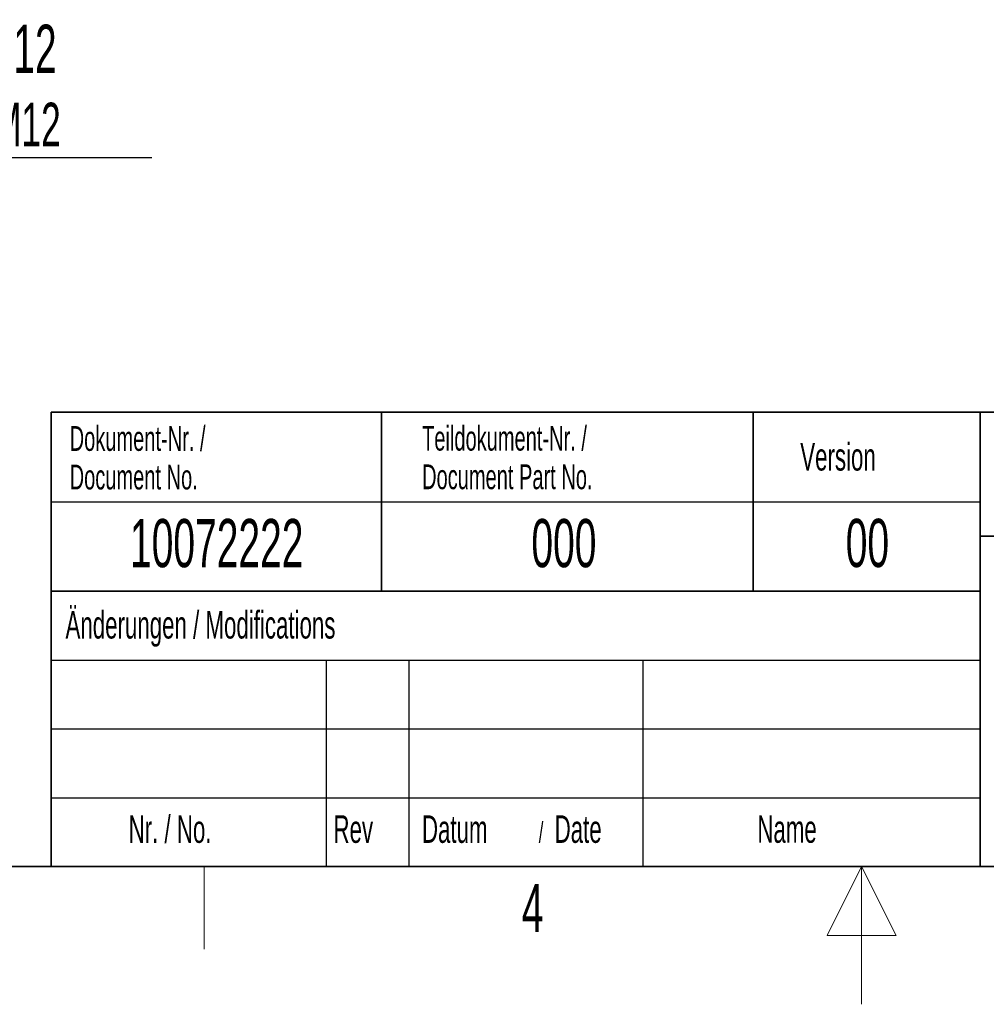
# Model space of a CAD drawing. Header units: millimetres. Extents: x 5 to 418, y 2 to 292.
# Tile 13 of 35: x 156 to 226, y 2 to 74. Entities that reach past the tile are written whole.
import ezdxf

# ---------------------------------------------------------------- set-up
doc = ezdxf.new("R2010")
doc.units = ezdxf.units.MM
doc.layers.add('SLD-0', color=7, linetype='Continuous')
doc.styles.add('SLDTEXTSTYLE0', font='TXT', dxfattribs={"width": 0.605})

# ---------------------------------------------------------------- blocks, each defined once
blk = doc.blocks.new('SW_NOTE_0_2')
at = {"layer": 'SLD-0', "color": 0}
blk.add_line((16.995, 0), (0, 0), dxfattribs=at)
at = {"layer": 'SLD-0', "color": 0, "attachment_point": 1, "style": 'SLDTEXTSTYLE0'}
for s, insert, char_height in [('für M12', (0.49, 9.667), 3.5), ('for M12', (1.681, 4.002), 3.175)]:
    blk.add_mtext(s, dxfattribs=dict(at, insert=insert, char_height=char_height))

msp = doc.modelspace()

# ---------------------------------------------------------------- linework, layer by layer
at = {"layer": 'SLD-0', "lineweight": 35}
for p, q in [((158.1167, 45), (225.6167, 45)), ((158.1167, 45), (158.1167, 32)), ((182.1167, 45), (182.1167, 32)), ((209.1167, 45), (209.1167, 32)), ((225.6167, 45), (225.6167, 32)), ((225.6167, 45), (266.3305, 45)), ((225.6167, 45), (225.6167, 36)), ((225.6167, 36), (266.3305, 36)), ((225.6167, 36), (225.6167, 12)), ((158.1167, 32), (158.1167, 12)), ((158.1167, 32), (225.6167, 32)), ((26, 12), (408, 12)), ((225.6167, 12), (266.3305, 12))]:
    msp.add_line(p, q, dxfattribs=at)
at = {"layer": 'SLD-0'}
for p, q in [((158.1167, 38.5), (225.6167, 38.5)), ((158.1167, 27), (225.6167, 27)), ((178.1167, 27), (178.1167, 12)), ((184.1167, 27), (184.1167, 12)), ((201.1167, 27), (201.1167, 12)), ((158.1167, 22), (225.6167, 22)), ((158.1167, 17), (225.6167, 17))]:
    msp.add_line(p, q, dxfattribs=at)
at = {"layer": 'SLD-0', "lineweight": 25}
msp.add_line((158.1167, 32), (225.6167, 32), dxfattribs=at)
at = {"layer": 'SLD-0', "color": 7, "linetype": 'Continuous', "lineweight": 35}
for p in [(225.6167, 32), (158.1167, 12)]:
    msp.add_line(p, (225.6167, 12), dxfattribs=at)
at = {"layer": 'SLD-0', "lineweight": 18}
msp.add_line((169.25, 6), (169.25, 12), dxfattribs=at)
at = {"layer": 'SLD-0', "color": 7, "linetype": 'Continuous', "lineweight": 18}
for p, q in [((217, 12), (214.5, 7)), ((217, 2), (217, 12)), ((219.5, 7), (217, 12)), ((214.5, 7), (219.5, 7))]:
    msp.add_line(p, q, dxfattribs=at)

# ---------------------------------------------------------------- block references
at = {"layer": 'SLD-0'}
msp.add_blockref('SW_NOTE_0_2', (148.4351, 63.471), dxfattribs=at)

# ---------------------------------------------------------------- texts
at = {"layer": 'SLD-0', "style": 'SLDTEXTSTYLE0'}
for s, insert, char_height, attachment_point in [('Dokument-Nr. /', (159.4707, 43.9891), 1.8, 1), ('Teildokument-Nr. /', (185.0721, 44.0073), 1.8, 1), ('Version', (212.5452, 42.7601), 2, 1), ('Document No.', (159.4707, 41.1891), 1.8, 1), ('Document Part No.', (185.0721, 41.2073), 1.8, 1), ('10072222', (170.1557, 37.243), 3.5, 2), ('000', (195.3767, 37.243), 3.5, 2), ('00', (217.424, 37.2527), 3.5, 2), ('Änderungen / Modifications', (159.1698, 30.5619), 2, 1), ('Nr. / No.', (163.7532, 15.7244), 2, 1), ('Rev', (178.6351, 15.7244), 2, 1), ('Datum', (185.0629, 15.7244), 2, 1), ('/', (193.5459, 15.2243), 1.5, 1), ('Date', (194.7022, 15.7244), 2, 1), ('Name', (209.4275, 15.729), 2, 1), ('4', (193.1027, 10.743), 3.5, 2)]:
    msp.add_mtext(s, dxfattribs=dict(at, insert=insert, char_height=char_height, attachment_point=attachment_point))

doc.saveas('drawing.dxf')
